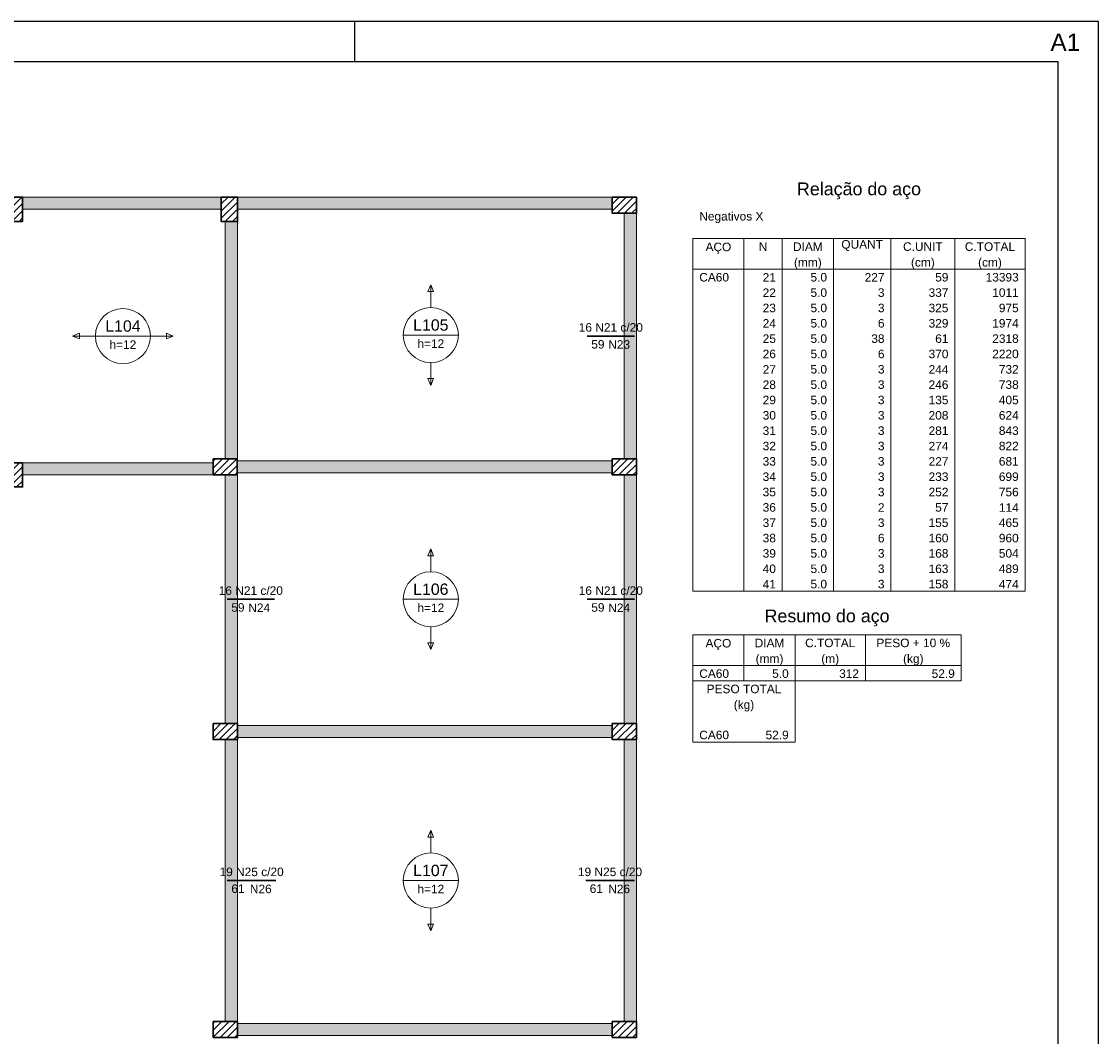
# Model space of a CAD drawing. Header units: millimetres. Extents: x 0 to 84.1, y 0 to 59.4.
# Tile 8 of 8: x 57.3 to 84.1, y 34.2 to 59.4. Entities that reach past the tile are written whole.
import ezdxf

# ---------------------------------------------------------------- set-up
doc = ezdxf.new("R2010")
doc.units = ezdxf.units.MM
doc.header["$MEASUREMENT"] = 0
doc.linetypes.add('NULL', pattern=[0])
for name, color, linetype, lineweight in [('Descrição da armadura', 7, 'Continuous', 0), ('DT-Armadura negativa', 4, 'Continuous', 30), ('DT-Hachura pilar em laje', 252, 'Continuous', 5), ('DT-Hachura viga em laje', 254, 'Continuous', 5), ('DT-Relação do aço', 9, 'Continuous', 5), ('DT-Textos', 7, 'Continuous', 5), ('FO-Pilares', 4, 'Continuous', 30), ('FO-Vigas', 1, 'Continuous', 20), ('Textos armaduras', 7, 'Continuous', 0)]:
    doc.layers.add(name, color=color, linetype=linetype, lineweight=lineweight)
doc.layers.add('SEDUC_MARF', color=1, linetype='Continuous')
doc.layers.add('SEDUC_MARGG', color=7, linetype='Continuous')
doc.styles.add('Arial', font='txt')

msp = doc.modelspace()

# ---------------------------------------------------------------- hatches: boundary and pattern name
at = {"layer": 'DT-Hachura pilar em laje', "linetype": 'Continuous'}
h = msp.add_hatch(dxfattribs=at)
h.set_pattern_fill('ANSI31', color=252, style=0)
h.paths.add_polyline_path([(56.951, 54.435), (57.151, 54.435), (57.351, 54.435), (57.351, 54.735), (57.351, 55.035), (57.151, 55.035), (56.951, 55.035), (56.951, 54.735)])
h = msp.add_hatch(dxfattribs=at)
h.set_pattern_fill('ANSI31', color=252, style=0)
h.paths.add_polyline_path([(62.691, 55.035), (62.491, 55.035), (62.291, 55.035), (62.291, 54.735), (62.291, 54.435), (62.491, 54.435), (62.691, 54.435), (62.691, 54.735)])
h = msp.add_hatch(dxfattribs=at)
h.set_pattern_fill('ANSI31', color=252, style=0)
h.paths.add_polyline_path([(72.611, 54.635), (72.611, 54.835), (72.611, 55.035), (72.311, 55.035), (72.011, 55.035), (72.011, 54.835), (72.011, 54.635), (72.311, 54.635)])
h = msp.add_hatch(dxfattribs=at)
h.set_pattern_fill('ANSI31', color=252, style=0)
h.paths.add_polyline_path([(62.09, 48.532), (62.09, 48.332), (62.09, 48.132), (62.39, 48.132), (62.69, 48.132), (62.69, 48.332), (62.69, 48.532), (62.39, 48.532)])
h = msp.add_hatch(dxfattribs=at)
h.set_pattern_fill('ANSI31', color=252, style=0)
h.paths.add_polyline_path([(72.011, 48.532), (72.011, 48.332), (72.011, 48.132), (72.311, 48.132), (72.611, 48.132), (72.611, 48.332), (72.611, 48.532), (72.311, 48.532)])
h = msp.add_hatch(dxfattribs=at)
h.set_pattern_fill('ANSI31', color=252, style=0)
h.paths.add_polyline_path([(56.951, 47.834), (57.151, 47.834), (57.351, 47.834), (57.351, 48.134), (57.351, 48.434), (57.151, 48.434), (56.951, 48.434), (56.951, 48.134)])
h = msp.add_hatch(dxfattribs=at)
h.set_pattern_fill('ANSI31', color=252, style=0)
h.paths.add_polyline_path([(62.091, 41.955), (62.091, 41.755), (62.091, 41.555), (62.391, 41.555), (62.691, 41.555), (62.691, 41.755), (62.691, 41.955), (62.391, 41.955)])
h = msp.add_hatch(dxfattribs=at)
h.set_pattern_fill('ANSI31', color=252, style=0)
h.paths.add_polyline_path([(72.011, 41.955), (72.011, 41.755), (72.011, 41.555), (72.311, 41.555), (72.611, 41.555), (72.611, 41.755), (72.611, 41.955), (72.311, 41.955)])
h = msp.add_hatch(dxfattribs=at)
h.set_pattern_fill('ANSI31', color=252, style=0)
h.paths.add_polyline_path([(62.091, 34.555), (62.091, 34.355), (62.091, 34.155), (62.391, 34.155), (62.691, 34.155), (62.691, 34.355), (62.691, 34.555), (62.391, 34.555)])
h = msp.add_hatch(dxfattribs=at)
h.set_pattern_fill('ANSI31', color=252, style=0)
h.paths.add_polyline_path([(72.011, 34.555), (72.011, 34.355), (72.011, 34.155), (72.311, 34.155), (72.611, 34.155), (72.611, 34.355), (72.611, 34.555), (72.311, 34.555)])
at = {"layer": 'DT-Hachura viga em laje', "linetype": 'Continuous'}
for points in [[(62.291, 55.035), (62.291, 55.035), (57.351, 55.035), (57.351, 54.735), (62.291, 54.735), (62.291, 55.035)], [(72.011, 55.035), (72.011, 55.035), (62.691, 55.035), (62.691, 54.735), (72.011, 54.735), (72.011, 55.035)], [(72.611, 54.635), (72.611, 54.635), (72.311, 54.635), (72.311, 48.532), (72.611, 48.532), (72.611, 54.635)], [(62.691, 54.435), (62.691, 54.435), (62.391, 54.435), (62.391, 52.655), (62.691, 52.655), (62.691, 54.435)], [(62.691, 52.655), (62.691, 52.655), (62.391, 52.655), (62.391, 48.532), (62.691, 48.532), (62.691, 52.655)], [(72.011, 48.482), (72.011, 48.482), (62.69, 48.482), (62.69, 48.182), (72.011, 48.182), (72.011, 48.482)], [(58.664, 48.432), (58.664, 48.432), (57.351, 48.432), (57.351, 48.132), (58.664, 48.132), (58.664, 48.432)], [(62.09, 48.432), (62.09, 48.432), (58.664, 48.432), (58.664, 48.132), (62.09, 48.132), (62.09, 48.432)], [(62.691, 48.132), (62.691, 48.132), (62.391, 48.132), (62.391, 41.955), (62.691, 41.955), (62.691, 48.132)], [(72.611, 48.132), (72.611, 48.132), (72.311, 48.132), (72.311, 41.955), (72.611, 41.955), (72.611, 48.132)], [(72.011, 41.905), (72.011, 41.905), (62.691, 41.905), (62.691, 41.605), (72.011, 41.605), (72.011, 41.905)], [(62.691, 41.555), (62.691, 41.555), (62.391, 41.555), (62.391, 34.555), (62.691, 34.555), (62.691, 41.555)], [(72.611, 41.555), (72.611, 41.555), (72.311, 41.555), (72.311, 34.555), (72.611, 34.555), (72.611, 41.555)], [(72.011, 34.505), (72.011, 34.505), (62.691, 34.505), (62.691, 34.205), (72.011, 34.205), (72.011, 34.505)]]:
    msp.add_hatch(color=254, dxfattribs=at).paths.add_polyline_path(points)

# ---------------------------------------------------------------- linework, layer by layer
at = {"layer": 'DT-Armadura negativa'}
for points in [[(71.39, 51.584), (72.561, 51.584)], [(62.441, 45.044), (63.611, 45.044)], [(71.39, 45.044), (72.561, 45.044)], [(62.441, 38.055), (63.651, 38.055)], [(71.351, 38.055), (72.561, 38.055)]]:
    msp.add_lwpolyline(points, dxfattribs=at)
at = {"layer": 'DT-Relação do aço', "linetype": 'Continuous'}
for p, q in [((74.016, 54.011), (82.276, 54.011)), ((74.016, 54.011), (74.016, 53.248)), ((75.287, 54.011), (75.287, 53.248)), ((76.24, 54.011), (76.24, 53.248)), ((77.511, 54.011), (77.511, 53.248)), ((78.94, 54.011), (78.94, 53.248)), ((80.529, 54.011), (80.529, 53.248)), ((82.276, 54.011), (82.276, 53.248)), ((74.016, 53.248), (82.276, 53.248)), ((74.016, 53.248), (74.016, 45.242)), ((75.287, 53.248), (75.287, 45.242)), ((76.24, 53.248), (76.24, 45.242)), ((77.511, 53.248), (77.511, 45.242)), ((78.94, 53.248), (78.94, 45.242)), ((80.529, 53.248), (80.529, 45.242)), ((82.276, 53.248), (82.276, 45.242)), ((74.016, 45.242), (82.276, 45.242)), ((74.016, 44.162), (80.688, 44.162)), ((74.016, 44.162), (74.016, 43.4)), ((75.287, 44.162), (75.287, 43.4)), ((76.557, 44.162), (76.557, 43.4)), ((78.305, 44.162), (78.305, 43.4)), ((80.688, 44.162), (80.688, 43.4)), ((74.016, 43.4), (80.688, 43.4)), ((74.016, 43.4), (74.016, 43.018)), ((75.287, 43.4), (75.287, 43.018)), ((76.557, 43.4), (76.557, 43.018)), ((78.305, 43.4), (78.305, 43.018)), ((80.688, 43.4), (80.688, 43.018)), ((74.016, 43.018), (80.688, 43.018)), ((74.016, 43.018), (74.016, 41.875)), ((76.557, 43.018), (76.557, 41.875)), ((74.016, 41.875), (74.016, 41.493)), ((76.557, 41.875), (76.557, 41.493)), ((74.016, 41.493), (76.557, 41.493))]:
    msp.add_line(p, q, dxfattribs=at)
at = {"layer": 'DT-Textos'}
for p, q in [((67.501, 52.859), (67.43, 52.689)), ((67.571, 52.689), (67.501, 52.859)), ((67.43, 52.689), (67.571, 52.689)), ((58.765, 51.654), (58.595, 51.584)), ((58.595, 51.584), (58.765, 51.513)), ((58.765, 51.513), (58.765, 51.654)), ((59.16, 51.584), (60.531, 51.584)), ((61.096, 51.584), (60.926, 51.654)), ((60.926, 51.654), (60.926, 51.513)), ((60.926, 51.513), (61.096, 51.584)), ((66.815, 51.609), (68.186, 51.609)), ((67.571, 50.528), (67.43, 50.528)), ((67.43, 50.528), (67.501, 50.358)), ((67.501, 50.358), (67.571, 50.528)), ((67.501, 46.294), (67.43, 46.124)), ((67.43, 46.124), (67.571, 46.124)), ((67.571, 46.124), (67.501, 46.294)), ((66.815, 45.044), (68.186, 45.044)), ((67.571, 43.963), (67.43, 43.963)), ((67.43, 43.963), (67.501, 43.793)), ((67.501, 43.793), (67.571, 43.963)), ((67.501, 39.305), (67.43, 39.136)), ((67.43, 39.136), (67.571, 39.136)), ((67.571, 39.136), (67.501, 39.305)), ((66.815, 38.055), (68.186, 38.055)), ((67.571, 36.974), (67.43, 36.974)), ((67.43, 36.974), (67.501, 36.805)), ((67.501, 36.805), (67.571, 36.974))]:
    msp.add_line(p, q, dxfattribs=at)
for points in [[(67.501, 52.294), (67.501, 52.859)], [(59.16, 51.584), (58.595, 51.584)], [(60.531, 51.584), (61.096, 51.584)], [(67.501, 50.923), (67.501, 50.358)], [(67.501, 45.729), (67.501, 46.294)], [(67.501, 44.358), (67.501, 43.793)], [(67.501, 38.74), (67.501, 39.305)], [(67.501, 37.37), (67.501, 36.805)]]:
    msp.add_lwpolyline(points, dxfattribs=at)
for centre in [(59.846, 51.584), (67.501, 51.609), (67.501, 45.044), (67.501, 38.055)]:
    msp.add_circle(centre, 0.685, dxfattribs=at)
at = {"layer": 'FO-Pilares'}
for points in [[(56.951, 54.435), (57.151, 54.435), (57.351, 54.435), (57.351, 54.735), (57.351, 55.035), (57.151, 55.035), (56.951, 55.035), (56.951, 54.735), (56.951, 54.435)], [(62.691, 55.035), (62.491, 55.035), (62.291, 55.035), (62.291, 54.735), (62.291, 54.435), (62.491, 54.435), (62.691, 54.435), (62.691, 54.735), (62.691, 55.035)], [(72.611, 54.635), (72.611, 54.835), (72.611, 55.035), (72.311, 55.035), (72.011, 55.035), (72.011, 54.835), (72.011, 54.635), (72.311, 54.635), (72.611, 54.635)], [(62.09, 48.532), (62.09, 48.332), (62.09, 48.132), (62.39, 48.132), (62.69, 48.132), (62.69, 48.332), (62.69, 48.532), (62.39, 48.532), (62.09, 48.532)], [(72.011, 48.532), (72.011, 48.332), (72.011, 48.132), (72.311, 48.132), (72.611, 48.132), (72.611, 48.332), (72.611, 48.532), (72.311, 48.532), (72.011, 48.532)], [(56.951, 47.834), (57.151, 47.834), (57.351, 47.834), (57.351, 48.134), (57.351, 48.434), (57.151, 48.434), (56.951, 48.434), (56.951, 48.134), (56.951, 47.834)], [(62.091, 41.955), (62.091, 41.755), (62.091, 41.555), (62.391, 41.555), (62.691, 41.555), (62.691, 41.755), (62.691, 41.955), (62.391, 41.955), (62.091, 41.955)], [(72.011, 41.955), (72.011, 41.755), (72.011, 41.555), (72.311, 41.555), (72.611, 41.555), (72.611, 41.755), (72.611, 41.955), (72.311, 41.955), (72.011, 41.955)], [(62.091, 34.555), (62.091, 34.355), (62.091, 34.155), (62.391, 34.155), (62.691, 34.155), (62.691, 34.355), (62.691, 34.555), (62.391, 34.555), (62.091, 34.555)], [(72.011, 34.555), (72.011, 34.355), (72.011, 34.155), (72.311, 34.155), (72.611, 34.155), (72.611, 34.355), (72.611, 34.555), (72.311, 34.555), (72.011, 34.555)]]:
    msp.add_lwpolyline(points, close=True, dxfattribs=at)
at = {"layer": 'FO-Vigas'}
for p, q in [((57.351, 55.035), (62.291, 55.035)), ((62.691, 55.035), (72.011, 55.035)), ((57.351, 54.735), (62.291, 54.735)), ((62.691, 54.735), (72.011, 54.735)), ((72.311, 48.532), (72.311, 54.635)), ((72.611, 48.532), (72.611, 54.635)), ((62.391, 52.655), (62.391, 54.435)), ((62.691, 52.655), (62.691, 54.435)), ((62.391, 48.532), (62.391, 52.655)), ((62.691, 48.532), (62.691, 52.655)), ((62.69, 48.482), (72.011, 48.482)), ((57.351, 48.432), (58.664, 48.432)), ((58.664, 48.432), (62.09, 48.432)), ((57.351, 48.132), (58.664, 48.132)), ((58.664, 48.132), (62.09, 48.132)), ((62.391, 41.955), (62.391, 48.132)), ((62.69, 48.182), (72.011, 48.182)), ((62.691, 41.955), (62.691, 48.132)), ((72.311, 41.955), (72.311, 48.132)), ((72.611, 41.955), (72.611, 48.132)), ((62.691, 41.905), (72.011, 41.905)), ((62.391, 34.555), (62.391, 41.555)), ((62.691, 41.605), (72.011, 41.605)), ((62.691, 34.555), (62.691, 41.555)), ((72.311, 34.555), (72.311, 41.555)), ((72.611, 34.555), (72.611, 41.555)), ((62.691, 34.505), (72.011, 34.505)), ((62.691, 34.205), (72.011, 34.205))]:
    msp.add_line(p, q, dxfattribs=at)
at = {"layer": 'SEDUC_MARF'}
msp.add_line((65.6, 59.4), (65.6, 58.4), dxfattribs=at)
msp.add_lwpolyline([(84.1, 59.4), (0, 59.4), (0, 0), (84.1, 0)], close=True, dxfattribs=at)
at = {"layer": 'SEDUC_MARGG'}
msp.add_lwpolyline([(2.5, 1), (83.1, 1), (83.1, 58.4), (2.5, 58.4)], close=True, dxfattribs=at)

# ---------------------------------------------------------------- texts
at = {"layer": 'Defpoints', "linetype": 'NULL', "insert": (82.907, 59.103), "char_height": 0.432, "width": 4.36083, "attachment_point": 1, "line_spacing_factor": 0.9, "style": 'Arial'}
msp.add_mtext('A1', dxfattribs=at)
at = {"layer": 'Descrição da armadura', "linetype": 'NULL', "char_height": 0.2118, "line_spacing_factor": 0.9, "style": 'Arial'}
for s, insert, width, attachment_point in [('16 N21 c/20', (71.976, 51.69), 3.1277, 8), ('N23', (72.455, 51.266), 1.06399, 9), ('16 N21 c/20', (63.026, 45.15), 3.1277, 8), ('16 N21 c/20', (71.976, 45.15), 3.1277, 8), ('N24', (63.506, 44.726), 1.06399, 9), ('N24', (72.455, 44.726), 1.06399, 9), ('19 N25 c/20', (63.046, 38.161), 3.1277, 8), ('19 N25 c/20', (71.956, 38.161), 3.1277, 8), ('N26', (63.545, 37.737), 1.06399, 9), ('N26', (72.455, 37.737), 1.06399, 9)]:
    msp.add_mtext(s, dxfattribs=dict(at, insert=insert, width=width, attachment_point=attachment_point))
at = {"layer": 'DT-Relação do aço', "color": 7, "linetype": 'NULL', "line_spacing_factor": 0.9, "style": 'Arial'}
for s, insert, char_height, width, attachment_point in [('Relação do aço', (78.146, 54.985), 0.3177, 6.11531, 8), ('Negativos X', (74.175, 54.392), 0.2118, 3.12713, 7), ('AÇO', (74.651, 53.629), 0.2118, 1.25686, 8), ('N', (75.763, 53.699), 0.212, 0.41886, 8), ('DIAM', (76.875, 53.699), 0.2118, 1.45, 8), ('QUANT', (78.225, 53.699), 0.2118, 2.03, 8), ('C.UNIT', (79.734, 53.699), 0.2118, 1.93314, 8), ('C.TOTAL', (81.402, 53.699), 0.2118, 2.44914, 8), ('(mm)', (76.875, 53.248), 0.2118, 1.35258, 8), ('(cm)', (79.734, 53.248), 0.2118, 1.15943, 8), ('(cm)', (81.402, 53.248), 0.2118, 1.15943, 8), ('CA60', (74.175, 52.937), 0.2118, 1.45085, 7), ('21', (76.081, 52.937), 0.2118, 0.64514, 9), ('5.0', (77.352, 52.937), 0.2118, 0.80628, 9), ('227', (78.781, 52.937), 0.2118, 0.96771, 9), ('59', (80.37, 52.937), 0.2118, 0.64514, 9), ('13393', (82.117, 52.937), 0.2118, 1.61284, 9), ('22', (76.081, 52.556), 0.2118, 0.64514, 9), ('5.0', (77.352, 52.556), 0.2118, 0.80628, 9), ('3', (78.781, 52.556), 0.212, 0.32257, 9), ('337', (80.37, 52.556), 0.2118, 0.96771, 9), ('1011', (82.117, 52.556), 0.2118, 1.29027, 9), ('23', (76.081, 52.174), 0.2118, 0.64514, 9), ('5.0', (77.352, 52.174), 0.2118, 0.80628, 9), ('3', (78.781, 52.174), 0.212, 0.32257, 9), ('325', (80.37, 52.174), 0.2118, 0.96771, 9), ('975', (82.117, 52.174), 0.2118, 0.96771, 9), ('24', (76.081, 51.793), 0.2118, 0.64514, 9), ('5.0', (77.352, 51.793), 0.2118, 0.80628, 9), ('6', (78.781, 51.793), 0.212, 0.32257, 9), ('329', (80.37, 51.793), 0.2118, 0.96771, 9), ('1974', (82.117, 51.793), 0.2118, 1.29027, 9), ('25', (76.081, 51.412), 0.2118, 0.64514, 9), ('5.0', (77.352, 51.412), 0.2118, 0.80628, 9), ('38', (78.781, 51.412), 0.2118, 0.64514, 9), ('61', (80.37, 51.412), 0.2118, 0.64514, 9), ('2318', (82.117, 51.412), 0.2118, 1.29027, 9), ('26', (76.081, 51.031), 0.2118, 0.64514, 9), ('5.0', (77.352, 51.031), 0.2118, 0.80628, 9), ('6', (78.781, 51.031), 0.212, 0.32257, 9), ('370', (80.37, 51.031), 0.2118, 0.96771, 9), ('2220', (82.117, 51.031), 0.2118, 1.29027, 9), ('27', (76.081, 50.649), 0.2118, 0.64514, 9), ('5.0', (77.352, 50.649), 0.2118, 0.80628, 9), ('3', (78.781, 50.649), 0.212, 0.32257, 9), ('244', (80.37, 50.649), 0.2118, 0.96771, 9), ('732', (82.117, 50.649), 0.2118, 0.96771, 9), ('28', (76.081, 50.268), 0.2118, 0.64514, 9), ('5.0', (77.352, 50.268), 0.2118, 0.80628, 9), ('3', (78.781, 50.268), 0.212, 0.32257, 9), ('246', (80.37, 50.268), 0.2118, 0.96771, 9), ('738', (82.117, 50.268), 0.2118, 0.96771, 9), ('29', (76.081, 49.887), 0.2118, 0.64514, 9), ('5.0', (77.352, 49.887), 0.2118, 0.80628, 9), ('3', (78.781, 49.887), 0.212, 0.32257, 9), ('135', (80.37, 49.887), 0.2118, 0.96771, 9), ('405', (82.117, 49.887), 0.2118, 0.96771, 9), ('30', (76.081, 49.506), 0.2118, 0.64514, 9), ('5.0', (77.352, 49.506), 0.2118, 0.80628, 9), ('3', (78.781, 49.506), 0.212, 0.32257, 9), ('208', (80.37, 49.506), 0.2118, 0.96771, 9), ('624', (82.117, 49.506), 0.2118, 0.96771, 9), ('31', (76.081, 49.124), 0.2118, 0.64514, 9), ('5.0', (77.352, 49.124), 0.2118, 0.80628, 9), ('3', (78.781, 49.124), 0.212, 0.32257, 9), ('281', (80.37, 49.124), 0.2118, 0.96771, 9), ('843', (82.117, 49.124), 0.2118, 0.96771, 9), ('32', (76.081, 48.743), 0.2118, 0.64514, 9), ('5.0', (77.352, 48.743), 0.2118, 0.80628, 9), ('3', (78.781, 48.743), 0.212, 0.32257, 9), ('274', (80.37, 48.743), 0.2118, 0.96771, 9), ('822', (82.117, 48.743), 0.2118, 0.96771, 9), ('33', (76.081, 48.362), 0.2118, 0.64514, 9), ('5.0', (77.352, 48.362), 0.2118, 0.80628, 9), ('3', (78.781, 48.362), 0.212, 0.32257, 9), ('227', (80.37, 48.362), 0.2118, 0.96771, 9), ('681', (82.117, 48.362), 0.2118, 0.96771, 9), ('34', (76.081, 47.981), 0.2118, 0.64514, 9), ('5.0', (77.352, 47.981), 0.2118, 0.80628, 9), ('3', (78.781, 47.981), 0.212, 0.32257, 9), ('233', (80.37, 47.981), 0.2118, 0.96771, 9), ('699', (82.117, 47.981), 0.2118, 0.96771, 9), ('35', (76.081, 47.6), 0.2118, 0.64514, 9), ('5.0', (77.352, 47.6), 0.2118, 0.80628, 9), ('3', (78.781, 47.6), 0.212, 0.32257, 9), ('252', (80.37, 47.6), 0.2118, 0.96771, 9), ('756', (82.117, 47.6), 0.2118, 0.96771, 9), ('36', (76.081, 47.218), 0.2118, 0.64514, 9), ('5.0', (77.352, 47.218), 0.2118, 0.80628, 9), ('2', (78.781, 47.218), 0.212, 0.32257, 9), ('57', (80.37, 47.218), 0.2118, 0.64514, 9), ('114', (82.117, 47.218), 0.2118, 0.96771, 9), ('37', (76.081, 46.837), 0.2118, 0.64514, 9), ('5.0', (77.352, 46.837), 0.2118, 0.80628, 9), ('3', (78.781, 46.837), 0.212, 0.32257, 9), ('155', (80.37, 46.837), 0.2118, 0.96771, 9), ('465', (82.117, 46.837), 0.2118, 0.96771, 9), ('38', (76.081, 46.456), 0.2118, 0.64514, 9), ('5.0', (77.352, 46.456), 0.2118, 0.80628, 9), ('6', (78.781, 46.456), 0.212, 0.32257, 9), ('160', (80.37, 46.456), 0.2118, 0.96771, 9), ('960', (82.117, 46.456), 0.2118, 0.96771, 9), ('39', (76.081, 46.075), 0.2118, 0.64514, 9), ('5.0', (77.352, 46.075), 0.2118, 0.80628, 9), ('3', (78.781, 46.075), 0.212, 0.32257, 9), ('168', (80.37, 46.075), 0.2118, 0.96771, 9), ('504', (82.117, 46.075), 0.2118, 0.96771, 9), ('40', (76.081, 45.693), 0.2118, 0.64514, 9), ('5.0', (77.352, 45.693), 0.2118, 0.80628, 9), ('3', (78.781, 45.693), 0.212, 0.32257, 9), ('163', (80.37, 45.693), 0.2118, 0.96771, 9), ('489', (82.117, 45.693), 0.2118, 0.96771, 9), ('41', (76.081, 45.312), 0.2118, 0.64514, 9), ('5.0', (77.352, 45.312), 0.2118, 0.80628, 9), ('3', (78.781, 45.312), 0.212, 0.32257, 9), ('158', (80.37, 45.312), 0.2118, 0.96771, 9), ('474', (82.117, 45.312), 0.2118, 0.96771, 9), ('Resumo do aço', (77.352, 44.374), 0.3177, 6.16344, 8), ('AÇO', (74.651, 43.781), 0.2118, 1.25686, 8), ('DIAM', (75.922, 43.851), 0.2118, 1.45, 8), ('C.TOTAL', (77.431, 43.851), 0.2118, 2.44914, 8), ('PESO + 10 %', (79.496, 43.851), 0.2118, 3.5947, 8), ('(mm)', (75.922, 43.4), 0.2118, 1.35258, 8), ('(m)', (77.431, 43.4), 0.2118, 0.86943, 8), ('(kg)', (79.496, 43.4), 0.2118, 0.99886, 8), ('CA60', (74.175, 43.088), 0.2118, 1.45085, 7), ('5.0', (76.399, 43.088), 0.2118, 0.80628, 9), ('312', (78.146, 43.088), 0.2118, 0.96771, 9), ('52.9', (80.529, 43.088), 0.2118, 1.12885, 9), ('PESO TOTAL', (75.287, 42.707), 0.2118, 3.64199, 8), ('(kg)', (75.287, 42.256), 0.2118, 0.99886, 8), ('CA60', (74.175, 41.563), 0.2118, 1.45085, 7), ('52.9', (76.399, 41.563), 0.2118, 1.12885, 9)]:
    msp.add_mtext(s, dxfattribs=dict(at, insert=insert, char_height=char_height, width=width, attachment_point=attachment_point))
at = {"layer": 'DT-Textos', "linetype": 'NULL', "attachment_point": 8, "line_spacing_factor": 0.798, "style": 'Arial'}
for s, insert, char_height, width in [('L104', (59.846, 51.689), 0.2824, 1.7352), ('L105', (67.501, 51.714), 0.2824, 1.7352), ('h=12', (59.846, 51.266), 0.2118, 1.30642), ('h=12', (67.501, 51.291), 0.2118, 1.30642), ('L106', (67.501, 45.149), 0.2824, 1.7352), ('h=12', (67.501, 44.726), 0.2118, 1.30642), ('L107', (67.501, 38.161), 0.2824, 1.7352), ('h=12', (67.501, 37.737), 0.2118, 1.30642)]:
    msp.add_mtext(s, dxfattribs=dict(at, insert=insert, char_height=char_height, width=width))
at = {"layer": 'Textos armaduras', "linetype": 'NULL', "char_height": 0.2118, "width": 1.04514, "attachment_point": 1, "line_spacing_factor": 0.9, "style": 'Arial'}
for s, insert in [('59', (71.49, 51.486)), ('59', (62.541, 44.946)), ('59', (71.49, 44.946)), ('61', (62.541, 37.958)), ('61', (71.451, 37.958))]:
    msp.add_mtext(s, dxfattribs=dict(at, insert=insert))

doc.saveas('drawing.dxf')
